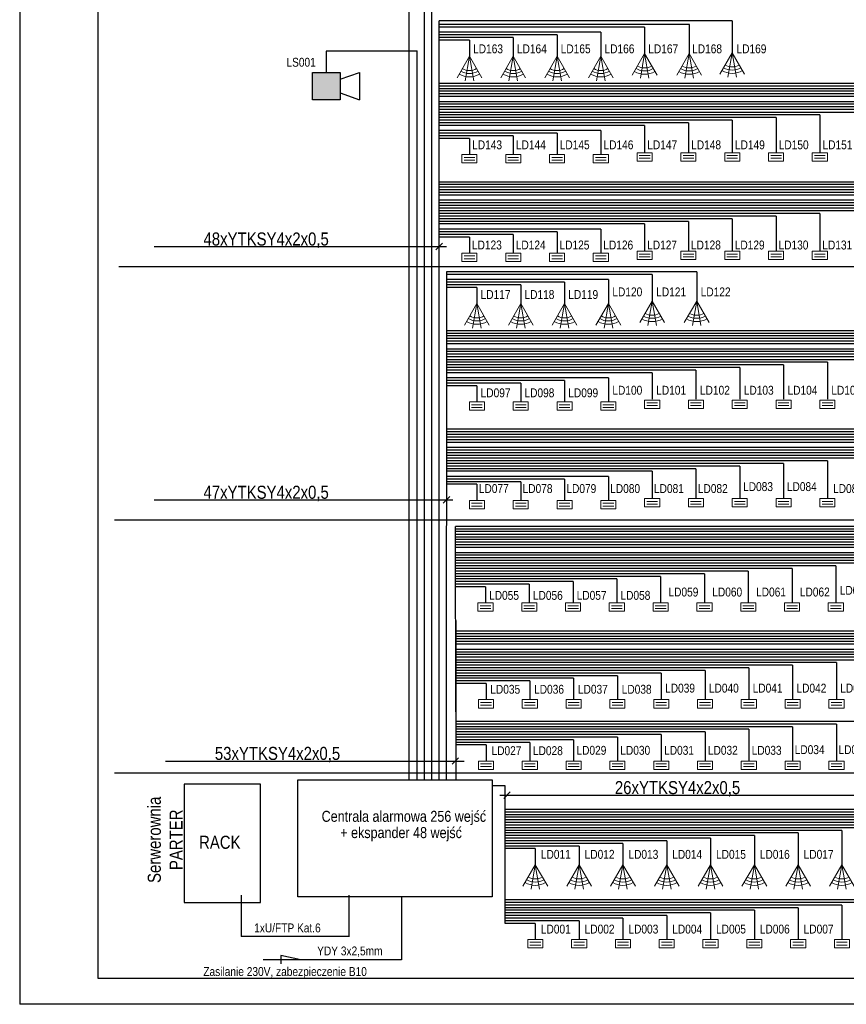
# Model space of a CAD drawing. Header units: millimetres. Extents: x 1248 to 141478, y 154 to 29888.
# Tile 1 of 8: x 1248 to 17104, y 188 to 19059. Entities that reach past the tile are written whole.
import ezdxf

# ---------------------------------------------------------------- set-up
doc = ezdxf.new("R2010")
doc.units = ezdxf.units.MM
doc.linetypes.add('DASHDOTX2', pattern=[2, 1, -0.5, 0, -0.5])
for name, color, linetype, lineweight in [('!!!SSWiN', 6, 'Continuous', 18), ('!!!SSWiN-opis', 6, 'DASHDOTX2', 18), ('_k opis_Nr_Pióra__8', 7, 'Continuous', 9), ('CP_LINENORM', 251, 'Continuous', 25)]:
    doc.layers.add(name, color=color, linetype=linetype, lineweight=lineweight)
for name, color, linetype in [('# teletechnika', 102, 'Continuous'), ('ADT KD', 3, 'Continuous'), ('ADT SSWiN', 3, 'Continuous')]:
    doc.layers.add(name, color=color, linetype=linetype)
doc.styles.add('GENERATED_STYLE_1', font='ARIALN.TTF')
doc.styles.add('GENERATED_STYLE_6', font='ARIALN.TTF')
doc.styles.get("Standard").update_dxf_attribs({"font": 'arial.ttf'})
doc.styles.add('tahoma', font='ARIALN.TTF')

# ---------------------------------------------------------------- blocks, each defined once
blk = doc.blocks.new('Sygnalizator_Zewn')
at = {"layer": 'ADT SSWiN'}
blk.add_hatch(color=256, dxfattribs=at).paths.add_polyline_path([(0, 35), (70, 35), (70, -35), (0, -35)])
for p, q in [((70, 17.5), (120, 35)), ((120, 35), (120, -35)), ((70, -17.5), (120, -35))]:
    blk.add_line(p, q, dxfattribs=at)
blk.add_lwpolyline([(0, 35), (70, 35), (70, -35), (0, -35)], close=True, dxfattribs=at)
blk.add_attdef('ADRES', (139.7, -8.2), '', height=22.5, dxfattribs=at)
blk = doc.blocks.new('Czujka_magnet_SSWiN')
for p, q in [((72.4, 60.1), (-72.4, 60.1)), ((-72.4, 60.1), (-72.4, -20)), ((-51.6, 33.4), (51.6, 33.4)), ((-51.6, 6.7), (51.6, 6.7)), ((72.4, -20), (72.4, 60.1)), ((-72.4, -20), (72.4, -20))]:
    blk.add_line(p, q)
blk.add_attdef('ADRES', (139.7, -11.3), '', height=22.5)
blk = doc.blocks.new('Czujka_PIR+AM')
for q in [(82.3, 47.5), (93.6, 16.5), (82.3, -47.5), (93.6, -16.5)]:
    blk.add_line((0, 0), q)
for radius in [79, 54.6, 66.3]:
    blk.add_arc((0, 0), radius, 330, 30)
blk.add_attdef('ADRES', (135.7, -10.4), '', height=22.5)

msp = doc.modelspace()

# ---------------------------------------------------------------- linework, layer by layer
at = {"layer": '!!!SSWiN', "linetype": 'Continuous', "lineweight": -3}
for p, q in [((9357, 14773, 13), (9233, 14649, 13)), ((3829, 14711, 13), (9434, 14711, 13)), ((3829, 9856, 13), (9557, 9856, 13)), ((9498, 9919, 13), (9374, 9794, 13)), ((9667, 4913, 13), (9543, 4789, 13)), ((4048, 4851, 13), (9776, 4851, 13)), ((10460, 4196, 13), (17448, 4196, 13)), ((10656, 4258, 13), (10532, 4134, 13))]:
    msp.add_line(p, q, dxfattribs=at)
at = {"layer": 'ADT KD'}
for p, q in [((8721, 4484, 13), (8721, 29329, 13)), ((9012, 8892, 13), (9012, 28658, 13)), ((9012, 4484, 13), (9012, 23827, 13)), ((9153, 8892, 13), (9153, 23796, 13)), ((9153, 4484, 13), (9153, 22037, 13)), ((9153, 8892, 13), (9153, 21168, 13)), ((9295, 8892, 13), (9295, 19037, 13)), ((14916, 19036, 13), (9295, 19036, 13)), ((14096, 18967, 13), (9295, 18967, 13)), ((13236, 18917, 13), (9295, 18917, 13)), ((13236, 18917, 13), (13236, 18408, 13)), ((14090, 18967, 13), (14090, 18408, 13)), ((14916, 19036, 13), (14916, 18426, 13)), ((12396, 18817, 13), (9295, 18817, 13)), ((11556, 18767, 13), (9295, 18767, 13)), ((10716, 18717, 13), (9295, 18717, 13)), ((10716, 18717, 13), (10716, 18358, 13)), ((11556, 18767, 13), (11556, 18358, 13)), ((12396, 18817, 13), (12396, 18358, 13)), ((9875, 18667, 13), (9295, 18667, 13)), ((9875, 18667, 13), (9875, 18358, 13)), ((8871, 18458, 13), (7130, 18458, 13)), ((7130, 18458, 13), (7130, 18049, 13)), ((8871, 8892, 13), (8871, 18462, 13)), ((17430, 17837, 13), (9289, 17837, 13)), ((17330, 17787, 13), (9289, 17787, 13)), ((17550, 17737, 13), (9289, 17737, 13)), ((18050, 17687, 13), (9289, 17687, 13)), ((17490, 17637, 13), (9289, 17637, 13)), ((17870, 17587, 13), (9289, 17587, 13)), ((17509, 17487, 13), (9289, 17487, 13)), ((17569, 17437, 13), (9289, 17437, 13)), ((17329, 17387, 13), (9289, 17387, 13)), ((8871, 4484, 13), (8871, 17183, 13)), ((17769, 17337, 13), (9289, 17337, 13)), ((17437, 17283, 13), (9295, 17283, 13)), ((16597, 17233, 13), (9295, 17233, 13)), ((15757, 17183, 13), (9295, 17183, 13)), ((15757, 17183, 13), (15757, 16523, 13)), ((16597, 17233, 13), (16597, 16523, 13)), ((14916, 17133, 13), (9295, 17133, 13)), ((14076, 17083, 13), (9295, 17083, 13)), ((13236, 17033, 13), (9295, 17033, 13)), ((13236, 17033, 13), (13236, 16523, 13)), ((14076, 17083, 13), (14076, 16523, 13)), ((14916, 17133, 13), (14916, 16523, 13)), ((12396, 16933, 13), (9295, 16933, 13)), ((11556, 16883, 13), (9295, 16883, 13)), ((10716, 16833, 13), (9295, 16833, 13)), ((10716, 16833, 13), (10716, 16473, 13)), ((11556, 16883, 13), (11556, 16473, 13)), ((12396, 16933, 13), (12396, 16473, 13)), ((9153, 4484, 13), (9153, 16759, 13)), ((9875, 16783, 13), (9295, 16783, 13)), ((9875, 16783, 13), (9875, 16473, 13)), ((17430, 15948, 13), (9289, 15948, 13)), ((17330, 15898, 13), (9289, 15898, 13)), ((9295, 4484, 13), (9295, 15953, 13)), ((17550, 15848, 13), (9289, 15848, 13)), ((18050, 15798, 13), (9289, 15798, 13)), ((17490, 15748, 13), (9289, 15748, 13)), ((17870, 15698, 13), (9289, 15698, 13)), ((17509, 15598, 13), (9289, 15598, 13)), ((17569, 15548, 13), (9289, 15548, 13)), ((17329, 15498, 13), (9289, 15498, 13)), ((17769, 15448, 13), (9289, 15448, 13)), ((17437, 15394, 13), (9295, 15394, 13)), ((16597, 15344, 13), (9295, 15344, 13)), ((15757, 15294, 13), (9295, 15294, 13)), ((15757, 15294, 13), (15757, 14635, 13)), ((16597, 15344, 13), (16597, 14635, 13)), ((14916, 15244, 13), (9295, 15244, 13)), ((14076, 15194, 13), (9295, 15194, 13)), ((13236, 15144, 13), (9295, 15144, 13)), ((13236, 15144, 13), (13236, 14635, 13)), ((14076, 15194, 13), (14076, 14635, 13)), ((14916, 15244, 13), (14916, 14635, 13)), ((12396, 15044, 13), (9295, 15044, 13)), ((11556, 14994, 13), (9295, 14994, 13)), ((10716, 14944, 13), (9295, 14944, 13)), ((10716, 14944, 13), (10716, 14585, 13)), ((11556, 14994, 13), (11556, 14585, 13)), ((12396, 15044, 13), (12396, 14585, 13)), ((9875, 14894, 13), (9295, 14894, 13)), ((9875, 14894, 13), (9875, 14585, 13)), ((9436, 4492, 13), (9439, 14230, 13)), ((14240, 14227, 13), (9439, 14227, 13)), ((13380, 14177, 13), (9439, 14177, 13)), ((13380, 14177, 13), (13380, 13667, 13)), ((14234, 14227, 13), (14234, 13667, 13)), ((12540, 14077, 13), (9439, 14077, 13)), ((11700, 14027, 13), (9439, 14027, 13)), ((10860, 13977, 13), (9439, 13977, 13)), ((10860, 13977, 13), (10860, 13617, 13)), ((11700, 14027, 13), (11700, 13617, 13)), ((12540, 14077, 13), (12540, 13617, 13)), ((10019, 13927, 13), (9439, 13927, 13)), ((10019, 13927, 13), (10019, 13617, 13)), ((17574, 13097, 13), (9433, 13097, 13)), ((17474, 13047, 13), (9433, 13047, 13)), ((17694, 12997, 13), (9433, 12997, 13)), ((18194, 12947, 13), (9433, 12947, 13)), ((17634, 12897, 13), (9433, 12897, 13)), ((18013, 12847, 13), (9433, 12847, 13)), ((17653, 12747, 13), (9433, 12747, 13)), ((17713, 12697, 13), (9433, 12697, 13)), ((17473, 12647, 13), (9433, 12647, 13)), ((17913, 12597, 13), (9433, 12597, 13)), ((17581, 12543, 13), (9439, 12543, 13)), ((16741, 12493, 13), (9439, 12493, 13)), ((16741, 12493, 13), (16741, 11783, 13)), ((15901, 12443, 13), (9439, 12443, 13)), ((15060, 12393, 13), (9439, 12393, 13)), ((14220, 12343, 13), (9439, 12343, 13)), ((13380, 12293, 13), (9439, 12293, 13)), ((13380, 12293, 13), (13380, 11783, 13)), ((14220, 12343, 13), (14220, 11783, 13)), ((15060, 12393, 13), (15060, 11783, 13)), ((15901, 12443, 13), (15901, 11783, 13)), ((12540, 12193, 13), (9439, 12193, 13)), ((11700, 12143, 13), (9439, 12143, 13)), ((10860, 12093, 13), (9439, 12093, 13)), ((10860, 12093, 13), (10860, 11733, 13)), ((11700, 12143, 13), (11700, 11733, 13)), ((12540, 12193, 13), (12540, 11733, 13)), ((10019, 12043, 13), (9439, 12043, 13)), ((10019, 12043, 13), (10019, 11733, 13)), ((17574, 11208, 13), (9433, 11208, 13)), ((17474, 11158, 13), (9433, 11158, 13)), ((17694, 11108, 13), (9433, 11108, 13)), ((18194, 11058, 13), (9433, 11058, 13)), ((17634, 11008, 13), (9433, 11008, 13)), ((18013, 10958, 13), (9433, 10958, 13)), ((17653, 10858, 13), (9433, 10858, 13)), ((17713, 10808, 13), (9433, 10808, 13)), ((17473, 10758, 13), (9433, 10758, 13)), ((17913, 10708, 13), (9433, 10708, 13)), ((17581, 10654, 13), (9439, 10654, 13)), ((16741, 10604, 13), (9439, 10604, 13)), ((16741, 10604, 13), (16741, 9895, 13)), ((15901, 10554, 13), (9439, 10554, 13)), ((15060, 10504, 13), (9439, 10504, 13)), ((14220, 10454, 13), (9439, 10454, 13)), ((13380, 10404, 13), (9439, 10404, 13)), ((13380, 10404, 13), (13380, 9895, 13)), ((14220, 10454, 13), (14220, 9895, 13)), ((15060, 10504, 13), (15060, 9895, 13)), ((15901, 10554, 13), (15901, 9895, 13)), ((12540, 10304, 13), (9439, 10304, 13)), ((11700, 10254, 13), (9439, 10254, 13)), ((10860, 10204, 13), (9439, 10204, 13)), ((10860, 10204, 13), (10860, 9845, 13)), ((11700, 10254, 13), (11700, 9845, 13)), ((12540, 10304, 13), (12540, 9845, 13)), ((10019, 10154, 13), (9439, 10154, 13)), ((10019, 10154, 13), (10019, 9845, 13)), ((9613, 5793, 13), (9607, 9347, 13)), ((17738, 9347, 13), (9607, 9347, 13)), ((17637, 9297, 13), (9607, 9297, 13)), ((17857, 9247, 13), (9607, 9247, 13)), ((17738, 9194, 13), (9607, 9194, 13)), ((17637, 9144, 13), (9607, 9144, 13)), ((17857, 9094, 13), (9608, 9094, 13)), ((18357, 9044, 13), (9608, 9044, 13)), ((17797, 8994, 13), (9608, 8994, 13)), ((18177, 8944, 13), (9608, 8944, 13)), ((17817, 8844, 13), (9608, 8844, 13)), ((17876, 8794, 13), (9608, 8794, 13)), ((17636, 8744, 13), (9608, 8744, 13)), ((18076, 8694, 13), (9608, 8694, 13)), ((17744, 8640, 13), (9608, 8640, 13)), ((16904, 8590, 13), (9608, 8590, 13)), ((16064, 8540, 13), (9609, 8540, 13)), ((16064, 8540, 13), (16064, 7881, 13)), ((16904, 8590, 13), (16904, 7881, 13)), ((15224, 8490, 13), (9609, 8490, 13)), ((14384, 8440, 13), (9609, 8440, 13)), ((13543, 8390, 13), (9609, 8390, 13)), ((12703, 8340, 13), (9609, 8340, 13)), ((12703, 8340, 13), (12703, 7881, 13)), ((13543, 8390, 13), (13543, 7881, 13)), ((14384, 8440, 13), (14384, 7881, 13)), ((15224, 8490, 13), (15224, 7881, 13)), ((11863, 8290, 13), (9609, 8290, 13)), ((11023, 8240, 13), (9609, 8240, 13)), ((10183, 8190, 13), (9609, 8190, 13)), ((10183, 8190, 13), (10183, 7881, 13)), ((11023, 8240, 13), (11023, 7881, 13)), ((11863, 8290, 13), (11863, 7881, 13)), ((9613, 7543, 13), (9613, 4488, 13)), ((17748, 7340, 13), (9607, 7340, 13)), ((17648, 7290, 13), (9607, 7290, 13)), ((17868, 7240, 13), (9607, 7240, 13)), ((18368, 7190, 13), (9607, 7190, 13)), ((17808, 7140, 13), (9607, 7140, 13)), ((18187, 7090, 13), (9607, 7090, 13)), ((17827, 6990, 13), (9607, 6990, 13)), ((17887, 6940, 13), (9607, 6940, 13)), ((17647, 6890, 13), (9607, 6890, 13)), ((18087, 6840, 13), (9607, 6840, 13)), ((17755, 6786, 13), (9613, 6786, 13)), ((16915, 6736, 13), (9613, 6736, 13)), ((16075, 6686, 13), (9613, 6686, 13)), ((15234, 6636, 13), (9613, 6636, 13)), ((15234, 6636, 13), (15234, 6027, 13)), ((16075, 6686, 13), (16075, 6027, 13)), ((16915, 6736, 13), (16915, 6027, 13)), ((14394, 6586, 13), (9613, 6586, 13)), ((13554, 6536, 13), (9613, 6536, 13)), ((12714, 6486, 13), (9613, 6486, 13)), ((11874, 6436, 13), (9613, 6436, 13)), ((11874, 6436, 13), (11874, 6027, 13)), ((12714, 6486, 13), (12714, 6027, 13)), ((13554, 6536, 13), (13554, 6027, 13)), ((14394, 6586, 13), (14394, 6027, 13)), ((11034, 6386, 13), (9613, 6386, 13)), ((10193, 6336, 13), (9613, 6336, 13)), ((10193, 6336, 13), (10193, 6027, 13)), ((11034, 6386, 13), (11034, 6027, 13)), ((17755, 5609, 13), (9613, 5609, 13)), ((16915, 5559, 13), (9613, 5559, 13)), ((16075, 5509, 13), (9613, 5509, 13)), ((16075, 5509, 13), (16075, 4850, 13)), ((16915, 5559, 13), (16915, 4850, 13)), ((15234, 5459, 13), (9613, 5459, 13)), ((14394, 5409, 13), (9613, 5409, 13)), ((13554, 5359, 13), (9613, 5359, 13)), ((12714, 5309, 13), (9613, 5309, 13)), ((12714, 5309, 13), (12714, 4850, 13)), ((13554, 5359, 13), (13554, 4850, 13)), ((14394, 5409, 13), (14394, 4850, 13)), ((15234, 5459, 13), (15234, 4850, 13)), ((11874, 5259, 13), (9613, 5259, 13)), ((11034, 5209, 13), (9613, 5209, 13)), ((10193, 5159, 13), (9613, 5159, 13)), ((10193, 5159, 13), (9613, 5159, 13)), ((10193, 5159, 13), (9613, 5159, 13)), ((10193, 5159, 13), (10193, 4850, 13)), ((11034, 5209, 13), (11034, 4850, 13)), ((11874, 5259, 13), (11874, 4850, 13)), ((10559, 4376, 13), (10308, 4376, 13)), ((10559, 1740, 13), (10559, 4376, 13)), ((23742, 3922, 13), (10559, 3922, 13)), ((22902, 3872, 13), (10559, 3872, 13)), ((22061, 3822, 13), (10559, 3822, 13)), ((21221, 3772, 13), (10559, 3772, 13)), ((20381, 3722, 13), (10559, 3722, 13)), ((19541, 3672, 13), (10559, 3672, 13)), ((18701, 3622, 13), (10559, 3622, 13)), ((17861, 3572, 13), (10559, 3572, 13)), ((17020, 3522, 13), (10559, 3522, 13)), ((16180, 3472, 13), (10559, 3472, 13)), ((15340, 3422, 13), (10559, 3422, 13)), ((15340, 3422, 13), (15340, 2863, 13)), ((16180, 3472, 13), (16180, 2863, 13)), ((17020, 3522, 13), (17020, 2863, 13)), ((14500, 3372, 13), (10559, 3372, 13)), ((13660, 3322, 13), (10559, 3322, 13)), ((12820, 3272, 13), (10559, 3272, 13)), ((11979, 3222, 13), (10559, 3222, 13)), ((11979, 3222, 13), (11979, 2863, 13)), ((12820, 3272, 13), (12820, 2863, 13)), ((13660, 3322, 13), (13660, 2863, 13)), ((14500, 3372, 13), (14500, 2863, 13)), ((11139, 3172, 13), (10559, 3172, 13)), ((11139, 3172, 13), (11139, 2863, 13)), ((18701, 2190, 13), (10559, 2190, 13)), ((17861, 2140, 13), (10559, 2140, 13)), ((17020, 2090, 13), (10559, 2090, 13)), ((17020, 2090, 13), (17020, 1431, 13)), ((16180, 2040, 13), (10559, 2040, 13)), ((15340, 1990, 13), (10559, 1990, 13)), ((14500, 1940, 13), (10559, 1940, 13)), ((13660, 1890, 13), (10559, 1890, 13)), ((13660, 1890, 13), (13660, 1431, 13)), ((14500, 1940, 13), (14500, 1431, 13)), ((15340, 1990, 13), (15340, 1431, 13)), ((16180, 2040, 13), (16180, 1431, 13)), ((12820, 1840, 13), (10559, 1840, 13)), ((11979, 1790, 13), (10559, 1790, 13)), ((11139, 1740, 13), (10559, 1740, 13)), ((11139, 1740, 13), (10559, 1740, 13)), ((11139, 1740, 13), (10559, 1740, 13)), ((11139, 1740, 13), (11139, 1431, 13)), ((11979, 1790, 13), (11979, 1431, 13)), ((12820, 1840, 13), (12820, 1431, 13))]:
    msp.add_line(p, q, dxfattribs=at)
at = {"layer": 'ADT KD', "color": 8}
for p, q in [((3151, 14328, 13), (32462, 14328, 13)), ((3066, 9474, 13), (31762, 9474, 13)), ((3066, 4627, 13), (20862, 4627, 13))]:
    msp.add_line(p, q, dxfattribs=at)
at = {"layer": 'ADT KD', "color": 5}
for p, q in [((5497, 2279, 13), (5497, 1490, 13)), ((7571, 1482, 13), (7571, 2279, 13)), ((7571, 1490, 13), (5497, 1490, 13))]:
    msp.add_line(p, q, dxfattribs=at)
at = {"layer": 'ADT KD', "color": 1}
for p, q in [((8572, 2245, 13), (8572, 1042, 13)), ((8572, 1042, 13), (5916, 1042, 13)), ((6644, 1042, 13), (6258, 1122, 13)), ((6258, 1122, 13), (6258, 1042, 13)), ((6258, 1042, 13), (6258, 963, 13))]:
    msp.add_line(p, q, dxfattribs=at)
at = {"layer": 'ADT KD', "elevation": 13}
for points in [[(4406, 2140), (5865, 2140), (5865, 4406), (4406, 4406)], [(6584, 4488), (10308, 4488), (10308, 2245), (6584, 2245)]]:
    msp.add_lwpolyline(points, close=True, dxfattribs=at)
at = {"layer": 'CP_LINENORM', "linetype": 'Continuous'}
for p in [(1248, 29888, 13), (43248, 188, 13)]:
    msp.add_line(p, (1248, 188, 13), dxfattribs=at)
at = {"layer": 'CP_LINENORM', "elevation": 13}
msp.add_lwpolyline([(2748, 688), (42748, 688), (42748, 29388), (2748, 29388)], close=True, dxfattribs=at)

# ---------------------------------------------------------------- block references
at = {"layer": '!!!SSWiN'}
for name, p, xscale, yscale, zscale, rotation in [('Czujka_PIR+AM', (9875, 18358, 13), 4.999999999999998, 4.999999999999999, 5.000000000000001, 270), ('Czujka_PIR+AM', (10716, 18358, 13), 4.999999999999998, 4.999999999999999, 5.000000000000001, 270), ('Czujka_PIR+AM', (11556, 18358, 13), 4.999999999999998, 4.999999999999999, 5.000000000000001, 270), ('Czujka_PIR+AM', (12396, 18358, 13), 4.999999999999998, 4.999999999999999, 5.000000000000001, 270), ('Czujka_PIR+AM', (13236, 18408, 13), 4.999999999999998, 4.999999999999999, 5.000000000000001, 270), ('Czujka_PIR+AM', (14090, 18408, 13), 4.999999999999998, 4.999999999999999, 5.000000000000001, 270), ('Czujka_PIR+AM', (14916, 18426, 13), 4.999999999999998, 4.999999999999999, 5.000000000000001, 270), ('Czujka_magnet_SSWiN', (9875, 16353, 13), 2, 2, 2, 360), ('Czujka_magnet_SSWiN', (10716, 16353, 13), 2, 2, 2, 360), ('Czujka_magnet_SSWiN', (11556, 16353, 13), 2, 2, 2, 360), ('Czujka_magnet_SSWiN', (12396, 16353, 13), 2, 2, 2, 360), ('Czujka_magnet_SSWiN', (13236, 16389, 13), 2, 2, 2, 360), ('Czujka_magnet_SSWiN', (14076, 16389, 13), 2, 2, 2, 360), ('Czujka_magnet_SSWiN', (14916, 16389, 13), 2, 2, 2, 360), ('Czujka_magnet_SSWiN', (15757, 16389, 13), 2, 2, 2, 360), ('Czujka_magnet_SSWiN', (16597, 16389, 13), 2, 2, 2, 360), ('Czujka_magnet_SSWiN', (9875, 14464, 13), 2, 2, 2, 360), ('Czujka_magnet_SSWiN', (10716, 14464, 13), 2, 2, 2, 360), ('Czujka_magnet_SSWiN', (11556, 14464, 13), 2, 2, 2, 360), ('Czujka_magnet_SSWiN', (12396, 14464, 13), 2, 2, 2, 360), ('Czujka_magnet_SSWiN', (13236, 14501, 13), 2, 2, 2, 360), ('Czujka_magnet_SSWiN', (14076, 14501, 13), 2, 2, 2, 360), ('Czujka_magnet_SSWiN', (14916, 14501, 13), 2, 2, 2, 360), ('Czujka_magnet_SSWiN', (15757, 14501, 13), 2, 2, 2, 360), ('Czujka_magnet_SSWiN', (16597, 14501, 13), 2, 2, 2, 360), ('Czujka_PIR+AM', (10019, 13617, 13), 4.999999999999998, 4.999999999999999, 5.000000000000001, 270), ('Czujka_PIR+AM', (10860, 13617, 13), 4.999999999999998, 4.999999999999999, 5.000000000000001, 270), ('Czujka_PIR+AM', (11700, 13617, 13), 4.999999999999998, 4.999999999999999, 5.000000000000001, 270), ('Czujka_PIR+AM', (12540, 13617, 13), 4.999999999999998, 4.999999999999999, 5.000000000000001, 270), ('Czujka_PIR+AM', (13380, 13667, 13), 4.999999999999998, 4.999999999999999, 5.000000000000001, 270), ('Czujka_PIR+AM', (14234, 13667, 13), 4.999999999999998, 4.999999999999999, 5.000000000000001, 270), ('Czujka_magnet_SSWiN', (10019, 11613, 13), 2, 2, 2, 360), ('Czujka_magnet_SSWiN', (10860, 11613, 13), 2, 2, 2, 360), ('Czujka_magnet_SSWiN', (11700, 11613, 13), 2, 2, 2, 360), ('Czujka_magnet_SSWiN', (12540, 11613, 13), 2, 2, 2, 360), ('Czujka_magnet_SSWiN', (13380, 11649, 13), 2, 2, 2, 360), ('Czujka_magnet_SSWiN', (14220, 11649, 13), 2, 2, 2, 360), ('Czujka_magnet_SSWiN', (15060, 11649, 13), 2, 2, 2, 360), ('Czujka_magnet_SSWiN', (15901, 11649, 13), 2, 2, 2, 360), ('Czujka_magnet_SSWiN', (16741, 11649, 13), 2, 2, 2, 360), ('Czujka_magnet_SSWiN', (10019, 9724, 13), 2, 2, 2, 360), ('Czujka_magnet_SSWiN', (10860, 9724, 13), 2, 2, 2, 360), ('Czujka_magnet_SSWiN', (11700, 9724, 13), 2, 2, 2, 360), ('Czujka_magnet_SSWiN', (12540, 9724, 13), 2, 2, 2, 360), ('Czujka_magnet_SSWiN', (13380, 9761, 13), 2, 2, 2, 360), ('Czujka_magnet_SSWiN', (14220, 9761, 13), 2, 2, 2, 360), ('Czujka_magnet_SSWiN', (15060, 9761, 13), 2, 2, 2, 360), ('Czujka_magnet_SSWiN', (15901, 9761, 13), 2, 2, 2, 360), ('Czujka_magnet_SSWiN', (16741, 9761, 13), 2, 2, 2, 360), ('Czujka_magnet_SSWiN', (10183, 7761, 13), 2, 2, 2, 360), ('Czujka_magnet_SSWiN', (11023, 7761, 13), 2, 2, 2, 360), ('Czujka_magnet_SSWiN', (11863, 7761, 13), 2, 2, 2, 360), ('Czujka_magnet_SSWiN', (12703, 7761, 13), 2, 2, 2, 360), ('Czujka_magnet_SSWiN', (13543, 7761, 13), 2, 2, 2, 360), ('Czujka_magnet_SSWiN', (14384, 7761, 13), 2, 2, 2, 360), ('Czujka_magnet_SSWiN', (15224, 7761, 13), 2, 2, 2, 360), ('Czujka_magnet_SSWiN', (16064, 7761, 13), 2, 2, 2, 360), ('Czujka_magnet_SSWiN', (16904, 7761, 13), 2, 2, 2, 360), ('Czujka_magnet_SSWiN', (10193, 5907, 13), 2, 2, 2, 360), ('Czujka_magnet_SSWiN', (11034, 5907, 13), 2, 2, 2, 360), ('Czujka_magnet_SSWiN', (11874, 5907, 13), 2, 2, 2, 360), ('Czujka_magnet_SSWiN', (12714, 5907, 13), 2, 2, 2, 360), ('Czujka_magnet_SSWiN', (13554, 5907, 13), 2, 2, 2, 360), ('Czujka_magnet_SSWiN', (14394, 5907, 13), 2, 2, 2, 360), ('Czujka_magnet_SSWiN', (15234, 5907, 13), 2, 2, 2, 360), ('Czujka_magnet_SSWiN', (16075, 5907, 13), 2, 2, 2, 360), ('Czujka_magnet_SSWiN', (16915, 5907, 13), 2, 2, 2, 360), ('Czujka_magnet_SSWiN', (10193, 4730, 13), 2, 2, 2, 360), ('Czujka_magnet_SSWiN', (11034, 4730, 13), 2, 2, 2, 360), ('Czujka_magnet_SSWiN', (11874, 4730, 13), 2, 2, 2, 360), ('Czujka_magnet_SSWiN', (12714, 4730, 13), 2, 2, 2, 360), ('Czujka_magnet_SSWiN', (13554, 4730, 13), 2, 2, 2, 360), ('Czujka_magnet_SSWiN', (14394, 4730, 13), 2, 2, 2, 360), ('Czujka_magnet_SSWiN', (15234, 4730, 13), 2, 2, 2, 360), ('Czujka_magnet_SSWiN', (16075, 4730, 13), 2, 2, 2, 360), ('Czujka_magnet_SSWiN', (16915, 4730, 13), 2, 2, 2, 360), ('Czujka_PIR+AM', (11139, 2863, 13), 4.999999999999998, 4.999999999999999, 5.000000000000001, 270), ('Czujka_PIR+AM', (11979, 2863, 13), 4.999999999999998, 4.999999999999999, 5.000000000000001, 270), ('Czujka_PIR+AM', (12820, 2863, 13), 4.999999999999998, 4.999999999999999, 5.000000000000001, 270), ('Czujka_PIR+AM', (13660, 2863, 13), 4.999999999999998, 4.999999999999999, 5.000000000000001, 270), ('Czujka_PIR+AM', (14500, 2863, 13), 4.999999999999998, 4.999999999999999, 5.000000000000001, 270), ('Czujka_PIR+AM', (15340, 2863, 13), 4.999999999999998, 4.999999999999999, 5.000000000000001, 270), ('Czujka_PIR+AM', (16180, 2863, 13), 4.999999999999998, 4.999999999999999, 5.000000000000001, 270), ('Czujka_PIR+AM', (17020, 2863, 13), 4.999999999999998, 4.999999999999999, 5.000000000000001, 270), ('Czujka_magnet_SSWiN', (11139, 1311, 13), 2, 2, 2, 360), ('Czujka_magnet_SSWiN', (11979, 1311, 13), 2, 2, 2, 360), ('Czujka_magnet_SSWiN', (12820, 1311, 13), 2, 2, 2, 360), ('Czujka_magnet_SSWiN', (13660, 1311, 13), 2, 2, 2, 360), ('Czujka_magnet_SSWiN', (14500, 1311, 13), 2, 2, 2, 360), ('Czujka_magnet_SSWiN', (15340, 1311, 13), 2, 2, 2, 360), ('Czujka_magnet_SSWiN', (16180, 1311, 13), 2, 2, 2, 360), ('Czujka_magnet_SSWiN', (17020, 1311, 13), 2, 2, 2, 360)]:
    msp.add_blockref(name, p, dxfattribs=dict(at, xscale=xscale, yscale=yscale, zscale=zscale, rotation=rotation))
at = {"layer": 'ADT SSWiN', "xscale": 7.500000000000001, "yscale": 7.500000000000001, "zscale": 7.500000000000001}
msp.add_blockref('Sygnalizator_Zewn', (6868, 17786, 13), dxfattribs=at)

# ---------------------------------------------------------------- texts
at = {"layer": '!!!SSWiN-opis', "linetype": 'Continuous', "char_height": 250, "width": 10718.83, "attachment_point": 2, "line_spacing_factor": 0.7, "style": 'GENERATED_STYLE_1'}
for s, insert in [('\\C6;\\fArial Narrow|b0|i0;\\A1;48xYTKSY4x2x0,5\\P', (5976, 14981, 13)), ('\\C6;\\fArial Narrow|b0|i0;\\A1;47xYTKSY4x2x0,5\\P', (5976, 10127, 13)), ('\\C6;\\fArial Narrow|b0|i0;\\A1;53xYTKSY4x2x0,5\\P', (6194, 5122, 13)), ('\\C6;\\fArial Narrow|b0|i0;\\A1;26xYTKSY4x2x0,5\\P', (13867, 4467, 13))]:
    msp.add_mtext(s, dxfattribs=dict(at, insert=insert))
at = {"layer": '# teletechnika', "style": 'tahoma'}
for s, height, p in [('LD163', 169.9, (9945, 18416, 13)), ('LD164', 169.9, (10786, 18416, 13)), ('LD165', 169.9, (11626, 18416, 13)), ('LD166', 169.9, (12466, 18416, 13)), ('LD167', 169.9, (13306, 18416, 13)), ('LD168', 169.9, (14146, 18416, 13)), ('LD169', 169.9, (14998, 18416, 13)), ('LS001', 169.9, (6365, 18158, 13)), ('LD143', 169.9, (9927, 16576, 13)), ('LD144', 169.9, (10767, 16576, 13)), ('LD145', 169.9, (11607, 16576, 13)), ('LD146', 169.9, (12447, 16576, 13)), ('LD147', 169.9, (13287, 16576, 13)), ('LD148', 169.9, (14128, 16576, 13)), ('LD149', 169.9, (14968, 16576, 13)), ('LD150', 169.9, (15808, 16576, 13)), ('LD151', 169.9, (16648, 16576, 13)), ('LD123', 169.9, (9923, 14656, 13)), ('LD124', 169.9, (10763, 14656, 13)), ('LD125', 169.9, (11603, 14656, 13)), ('LD126', 169.9, (12443, 14656, 13)), ('LD127', 169.9, (13283, 14656, 13)), ('LD128', 169.9, (14124, 14656, 13)), ('LD129', 169.9, (14964, 14656, 13)), ('LD130', 169.9, (15804, 14656, 13)), ('LD131', 169.9, (16644, 14656, 13)), ('LD117', 169.9, (10090, 13707, 13)), ('LD118', 169.9, (10931, 13707, 13)), ('LD119', 169.9, (11771, 13707, 13)), ('LD120', 169.9, (12617, 13757, 13)), ('LD121', 169.9, (13457, 13757, 13)), ('LD122', 169.9, (14311, 13757, 13)), ('LD097', 169.9, (10090, 11823, 13)), ('LD098', 169.9, (10931, 11823, 13)), ('LD099', 169.9, (11771, 11823, 13)), ('LD100', 169.9, (12617, 11872, 13)), ('LD101', 169.9, (13457, 11872, 13)), ('LD102', 169.9, (14297, 11872, 13)), ('LD103', 169.9, (15137, 11872, 13)), ('LD104', 169.9, (15977, 11872, 13)), ('LD105', 169.9, (16817, 11872, 13)), ('LD083', 169.9, (15124, 10025, 13)), ('LD084', 169.9, (15964, 10025, 13)), ('LD077', 169.9, (10055, 9988, 13)), ('LD078', 169.9, (10895, 9988, 13)), ('LD079', 169.9, (11735, 9988, 13)), ('LD080', 169.9, (12575, 9988, 13)), ('LD081', 169.9, (13415, 9988, 13)), ('LD082', 169.9, (14256, 9988, 13)), ('LD085', 169.9, (16850, 9988, 13)), ('LD059', 169.9, (13693, 8005, 13)), ('LD060', 169.9, (14533, 8005, 13)), ('LD061', 169.9, (15373, 8005, 13)), ('LD062', 169.9, (16213, 8005, 13)), ('LD063', 169.9, (16978, 8037, 13)), ('LD055', 169.9, (10252, 7941, 13)), ('LD056', 169.9, (11092, 7941, 13)), ('LD057', 169.9, (11932, 7941, 13)), ('LD058', 169.9, (12772, 7941, 13)), ('LD035', 169.9, (10275, 6141, 13)), ('LD036', 169.9, (11115, 6141, 13)), ('LD037', 169.9, (11956, 6141, 13)), ('LD038', 169.9, (12796, 6141, 13)), ('LD039', 169.9, (13628, 6163, 13)), ('LD040', 169.9, (14468, 6163, 13)), ('LD041', 169.9, (15308, 6163, 13)), ('LD042', 169.9, (16148, 6163, 13)), ('LD043', 169.9, (16988, 6163, 13)), ('LD027', 169.9, (10299, 4964, 13)), ('LD028', 169.9, (11093, 4964, 13)), ('LD029', 169.9, (11928, 4971, 13)), ('LD030', 169.9, (12769, 4971, 13)), ('LD031', 169.9, (13609, 4971, 13)), ('LD032', 169.9, (14449, 4971, 13)), ('LD033', 169.9, (15289, 4971, 13)), ('LD034', 169.9, (16114, 4984, 13)), ('LD035', 169.9, (16954, 4984, 13)), ('Centrala alarmowa 256 wejść ', 210, (7040, 3686, 13)), ('+ ekspander 48 wejść ', 210, (7397, 3374, 13)), ('LD011', 169.9, (11245, 2977, 13)), ('LD012', 169.9, (12085, 2977, 13)), ('LD013', 169.9, (12925, 2977, 13)), ('LD014', 169.9, (13765, 2977, 13)), ('LD015', 169.9, (14605, 2977, 13)), ('LD016', 169.9, (15445, 2977, 13)), ('LD017', 169.9, (16286, 2977, 13)), ('1xU/FTP Kat.6', 169.87, (5746, 1567, 13)), ('LD001', 169.9, (11245, 1545, 13)), ('LD002', 169.9, (12085, 1545, 13)), ('LD003', 169.9, (12925, 1545, 13)), ('LD004', 169.9, (13765, 1545, 13)), ('LD005', 169.9, (14605, 1545, 13)), ('LD006', 169.9, (15445, 1545, 13)), ('LD007', 169.9, (16286, 1545, 13)), ('YDY 3x2,5mm', 169.87, (6954, 1126, 13)), ('Zasilanie 230V, zabezpieczenie B10', 169.87, (4771, 731, 13))]:
    msp.add_text(s, height=height, dxfattribs=at).set_placement(p)
at = {"layer": '_k opis_Nr_Pióra__8', "linetype": 'Continuous', "insert": (4039, 3341, 13), "char_height": 250, "width": 1733.93, "attachment_point": 5, "rotation": 90, "style": 'GENERATED_STYLE_6'}
msp.add_mtext('\\W1;Serwerownia\\PPARTER', dxfattribs=at)
at = {"layer": '_k opis_Nr_Pióra__8', "linetype": 'Continuous', "insert": (5087, 3292, 13), "char_height": 250, "width": 1733.93, "attachment_point": 5, "style": 'GENERATED_STYLE_6'}
msp.add_mtext('RACK', dxfattribs=at)

doc.saveas('drawing.dxf')
